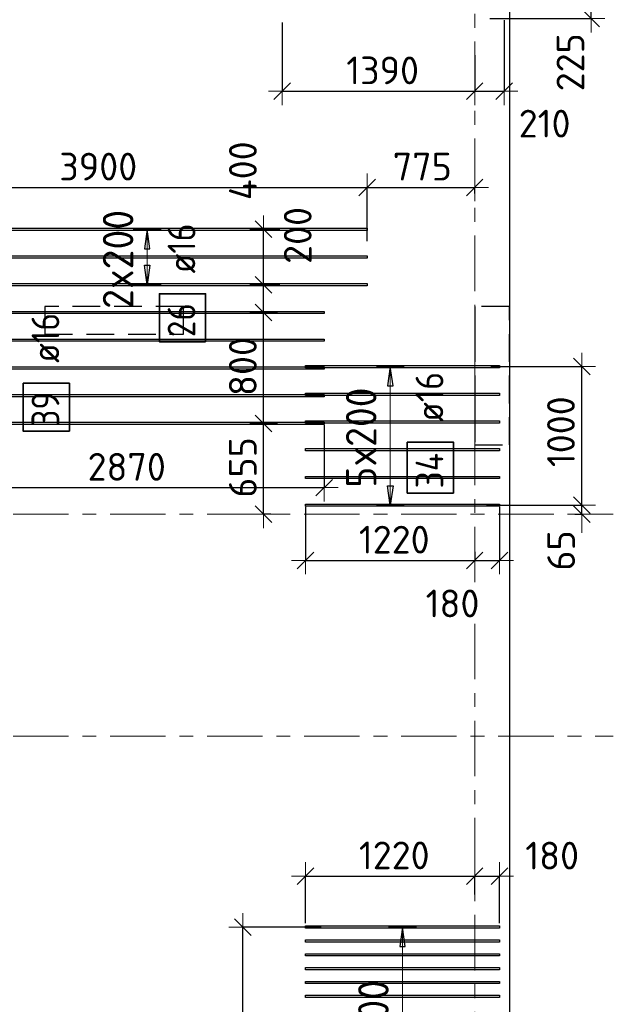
# Model space of a CAD drawing. Header units: metres. Extents: x -38 to 97, y -15 to 21.
# Tile 46 of 82: x 58.32 to 62.6, y 5.47 to 12.57. Entities that reach past the tile are written whole.
import ezdxf

# ---------------------------------------------------------------- set-up
doc = ezdxf.new("R2010")
doc.units = ezdxf.units.M
doc.header["$PDMODE"] = 65
for name, pattern in [('______11', [0.5, 0.4, -0.05, 0, -0.05]), ('______2', [0.27, 0.2, -0.07]), ('______5', [1.1, 0.8, -0.1, 0.1, -0.1])]:
    doc.linetypes.add(name, pattern=pattern)
for name, color, linetype, lineweight in [('XR$2$Осевая линия (1)', 7, '______5', 13), ('XR$3$Перекрытие (1)', 7, 'Continuous', 35), ('XR$3$Размерная линия (1)', 7, 'Continuous', 13)]:
    doc.layers.add(name, color=color, linetype=linetype, lineweight=lineweight)
doc.layers.add('XR$3$Арм.стержн.Доп. Арм верхн.зоны Х', color=7, linetype='Continuous', lineweight=35, true_color=0x8c8cff)
doc.layers.add('XR$5$Стена_ бетон несущ.', color=7, linetype='Continuous', lineweight=70, true_color=0xb4b496)
doc.styles.add('ISOCPEUR', font='txt')
doc.dimstyles.new('DIMSTYLE_3', dxfattribs={"dimtxt": 0.2, "dimasz": 0.2, "dimexe": 0, "dimexo": 0, "dimgap": 0.1, "dimtad": 2, "dimdec": 0, "dimlfac": 1000, "dimrnd": 5, "dimzin": 12, "dimdsep": 46, "dimtxsty": 'ISOCPEUR', "dimblk1": 'ALL_ML_STRICH', "dimblk2": 'ALL_ML_STRICH', "dimsah": 1, "dimcen": 0, "dimclrd": 7, "dimclre": 256, "dimclrt": 7, "dimadec": 0, "dimazin": 0, "dimtfac": 1, "dimtdec": 0, "dimtix": 1, "dimtmove": 2, "dimatfit": 3, "dimfxl": 0, "dimtzin": 0, "dimlwd": 0, "dimlwe": -3, "dimarcsym": 0})
doc.dimstyles.new('DIMSTYLE_6', dxfattribs={"dimtxt": 0.2, "dimasz": 0.2, "dimexe": 0, "dimexo": 0, "dimgap": 0.1, "dimtad": 2, "dimdec": 0, "dimlfac": 1000, "dimrnd": 5, "dimzin": 12, "dimdsep": 46, "dimtxsty": 'ISOCPEUR', "dimblk1": 'ALL_ML_STRICH', "dimblk2": 'ALL_ML_STRICH', "dimsah": 1, "dimcen": 0, "dimclrd": 7, "dimclre": 256, "dimclrt": 7, "dimadec": 0, "dimazin": 0, "dimtfac": 1, "dimtdec": 0, "dimtix": 1, "dimtmove": 2, "dimatfit": 3, "dimfxl": 0, "dimtvp": 1.2, "dimtzin": 0, "dimlwd": 0, "dimlwe": -3, "dimarcsym": 0})
doc.dimstyles.new('DIMSTYLE_7', dxfattribs={"dimtxt": 0.2, "dimasz": 0.2, "dimexe": 0, "dimexo": 0, "dimgap": 0.1, "dimtad": 0, "dimdec": 0, "dimlfac": 1000, "dimrnd": 5, "dimzin": 12, "dimdsep": 46, "dimtxsty": 'ISOCPEUR', "dimblk1": 'ALL_ML_STRICH', "dimblk2": 'ALL_ML_STRICH', "dimsah": 1, "dimcen": 0, "dimclrd": 7, "dimclre": 256, "dimclrt": 7, "dimadec": 0, "dimazin": 0, "dimtfac": 1, "dimtdec": 0, "dimtix": 1, "dimtmove": 2, "dimatfit": 3, "dimfxl": 0, "dimtvp": 1.2, "dimtzin": 0, "dimlwd": 0, "dimlwe": -3, "dimarcsym": 0})

# ---------------------------------------------------------------- blocks, each defined once
blk = doc.blocks.new('ALL_ML_STRICH')
at = {"color": 0, "linetype": 'ByBlock', "lineweight": -2}
for p, q in [((0, -0.5), (0, 0.5)), ((-1, 0), (0.5, 0)), ((-0.3, -0.3), (0.3, 0.3))]:
    blk.add_line(p, q, dxfattribs=at)
blk = doc.blocks.new('*D307')
at = {"layer": 'DEFPOINTS', "color": 7, "linetype": 'Continuous', "lineweight": 13, "transparency": 33554687}
for p in [(60.5123, 6.0223), (59.9273, 3.8223), (60.4616, 3.8223)]:
    blk.add_point(p, dxfattribs=at)
at = {"layer": 'XR$3$Размерная линия (1)', "color": 9, "linetype": 'Continuous', "lineweight": -2, "true_color": 0xc7c7c7, "transparency": 33554687}
for p, q in [((60.4923, 6.0223), (59.9273, 6.0223)), ((60.4416, 3.8223), (59.9273, 3.8223))]:
    blk.add_line(p, q, dxfattribs=at)
at = {"layer": 'XR$3$Размерная линия (1)', "color": 7, "linetype": 'Continuous', "lineweight": -2, "transparency": 33554687}
blk.add_line((59.9273, 3.8223), (59.9273, 6.0223), dxfattribs=at)
at = {"layer": 'XR$3$Размерная линия (1)', "color": 7, "linetype": 'Continuous', "lineweight": 13, "transparency": 33554687, "xscale": 0.2, "yscale": 0.2, "zscale": 0.2}
for p, rotation in [((59.9273, 6.0223), 90), ((59.9273, 3.8223), 270)]:
    blk.add_blockref('ALL_ML_STRICH', p, dxfattribs=dict(at, rotation=rotation))
at = {"layer": 'XR$3$Размерная линия (1)', "color": 7, "linetype": 'Continuous', "lineweight": 13, "transparency": 33554687, "insert": (59.7773, 4.9323), "char_height": 0.2, "width": 0.8, "attachment_point": 5, "rotation": 90, "style": 'ISOCPEUR'}
blk.add_mtext('\\A1;{2200}', dxfattribs=at)
blk = doc.blocks.new('*D308')
at = {"layer": 'DEFPOINTS', "color": 7, "linetype": 'Continuous', "lineweight": 13, "transparency": 33554687}
for p in [(60.3794, 6.3894), (61.6, 6.2784), (60.3794, 6.0303)]:
    blk.add_point(p, dxfattribs=at)
at = {"layer": 'XR$3$Размерная линия (1)', "color": 9, "linetype": 'Continuous', "lineweight": -2, "true_color": 0xc7c7c7, "transparency": 33554687}
for p, q in [((60.3794, 6.0503), (60.3794, 6.3894)), ((61.6, 6.2584), (61.6, 6.3894))]:
    blk.add_line(p, q, dxfattribs=at)
at = {"layer": 'XR$3$Размерная линия (1)', "color": 7, "linetype": 'Continuous', "lineweight": -2, "transparency": 33554687}
blk.add_line((60.3794, 6.3894), (61.6, 6.3894), dxfattribs=at)
at = {"layer": 'XR$3$Размерная линия (1)', "color": 7, "linetype": 'Continuous', "lineweight": 13, "transparency": 33554687, "xscale": 0.2, "yscale": 0.2, "zscale": 0.2, "rotation": 180}
blk.add_blockref('ALL_ML_STRICH', (60.3794, 6.3894), dxfattribs=at)
at = {"layer": 'XR$3$Размерная линия (1)', "color": 7, "linetype": 'Continuous', "lineweight": 13, "transparency": 33554687, "xscale": 0.2, "yscale": 0.2, "zscale": 0.2}
blk.add_blockref('ALL_ML_STRICH', (61.6, 6.3894), dxfattribs=at)
at = {"layer": 'XR$3$Размерная линия (1)', "color": 7, "linetype": 'Continuous', "lineweight": 13, "transparency": 33554687, "insert": (61.0197, 6.5394), "char_height": 0.2, "width": 0.8, "attachment_point": 5, "style": 'ISOCPEUR'}
blk.add_mtext('\\A1;{1220}', dxfattribs=at)
blk = doc.blocks.new('*D309')
at = {"layer": 'DEFPOINTS', "color": 7, "linetype": 'Continuous', "lineweight": 13, "transparency": 33554687}
for p in [(61.6, 6.3894), (61.6, 6.2784), (61.7794, 6.0303)]:
    blk.add_point(p, dxfattribs=at)
at = {"layer": 'XR$3$Размерная линия (1)', "color": 9, "linetype": 'Continuous', "lineweight": -2, "true_color": 0xc7c7c7, "transparency": 33554687}
for p, q in [((61.6, 6.2584), (61.6, 6.3894)), ((61.7794, 6.0503), (61.7794, 6.3894))]:
    blk.add_line(p, q, dxfattribs=at)
at = {"layer": 'XR$3$Размерная линия (1)', "color": 7, "linetype": 'Continuous', "lineweight": -2, "transparency": 33554687}
blk.add_line((61.6, 6.3894), (61.7794, 6.3894), dxfattribs=at)
at = {"layer": 'XR$3$Размерная линия (1)', "color": 7, "linetype": 'Continuous', "lineweight": 13, "transparency": 33554687, "xscale": 0.2, "yscale": 0.2, "zscale": 0.2, "rotation": 180}
blk.add_blockref('ALL_ML_STRICH', (61.6, 6.3894), dxfattribs=at)
at = {"layer": 'XR$3$Размерная линия (1)', "color": 7, "linetype": 'Continuous', "lineweight": 13, "transparency": 33554687, "xscale": 0.2, "yscale": 0.2, "zscale": 0.2}
blk.add_blockref('ALL_ML_STRICH', (61.7794, 6.3894), dxfattribs=at)
at = {"layer": 'XR$3$Размерная линия (1)', "color": 7, "linetype": 'Continuous', "lineweight": 13, "transparency": 33554687, "insert": (62.159, 6.5377), "char_height": 0.2, "width": 0.6, "attachment_point": 5, "style": 'ISOCPEUR'}
blk.add_mtext('\\A1;{180}', dxfattribs=at)
blk = doc.blocks.new('*D310')
at = {"layer": 'DEFPOINTS', "color": 7, "linetype": 'Continuous', "lineweight": 13, "transparency": 33554687}
for p in [(60.3794, 9.0736), (61.6, 8.7481), (60.3794, 8.667)]:
    blk.add_point(p, dxfattribs=at)
at = {"layer": 'XR$3$Размерная линия (1)', "color": 9, "linetype": 'Continuous', "lineweight": -2, "true_color": 0xc7c7c7, "transparency": 33554687}
for p, q in [((60.3794, 9.0536), (60.3794, 8.667)), ((61.6, 8.7281), (61.6, 8.667))]:
    blk.add_line(p, q, dxfattribs=at)
at = {"layer": 'XR$3$Размерная линия (1)', "color": 7, "linetype": 'Continuous', "lineweight": -2, "transparency": 33554687}
blk.add_line((60.3794, 8.667), (61.6, 8.667), dxfattribs=at)
at = {"layer": 'XR$3$Размерная линия (1)', "color": 7, "linetype": 'Continuous', "lineweight": 13, "transparency": 33554687, "xscale": 0.2, "yscale": 0.2, "zscale": 0.2, "rotation": 180}
blk.add_blockref('ALL_ML_STRICH', (60.3794, 8.667), dxfattribs=at)
at = {"layer": 'XR$3$Размерная линия (1)', "color": 7, "linetype": 'Continuous', "lineweight": 13, "transparency": 33554687, "xscale": 0.2, "yscale": 0.2, "zscale": 0.2}
blk.add_blockref('ALL_ML_STRICH', (61.6, 8.667), dxfattribs=at)
at = {"layer": 'XR$3$Размерная линия (1)', "color": 7, "linetype": 'Continuous', "lineweight": 13, "transparency": 33554687, "insert": (61.0197, 8.817), "char_height": 0.2, "width": 0.8, "attachment_point": 5, "style": 'ISOCPEUR'}
blk.add_mtext('\\A1;{1220}', dxfattribs=at)
blk = doc.blocks.new('*D311')
at = {"layer": 'DEFPOINTS', "color": 7, "linetype": 'Continuous', "lineweight": 13, "transparency": 33554687}
for p in [(61.7794, 9.0736), (61.6, 8.7481), (61.6, 8.667)]:
    blk.add_point(p, dxfattribs=at)
at = {"layer": 'XR$3$Размерная линия (1)', "color": 9, "linetype": 'Continuous', "lineweight": -2, "true_color": 0xc7c7c7, "transparency": 33554687}
for p, q in [((61.7794, 9.0536), (61.7794, 8.667)), ((61.6, 8.7281), (61.6, 8.667))]:
    blk.add_line(p, q, dxfattribs=at)
at = {"layer": 'XR$3$Размерная линия (1)', "color": 7, "linetype": 'Continuous', "lineweight": -2, "transparency": 33554687}
blk.add_line((61.6, 8.667), (61.7794, 8.667), dxfattribs=at)
at = {"layer": 'XR$3$Размерная линия (1)', "color": 7, "linetype": 'Continuous', "lineweight": 13, "transparency": 33554687, "xscale": 0.2, "yscale": 0.2, "zscale": 0.2, "rotation": 180}
blk.add_blockref('ALL_ML_STRICH', (61.6, 8.667), dxfattribs=at)
at = {"layer": 'XR$3$Размерная линия (1)', "color": 7, "linetype": 'Continuous', "lineweight": 13, "transparency": 33554687, "xscale": 0.2, "yscale": 0.2, "zscale": 0.2}
blk.add_blockref('ALL_ML_STRICH', (61.7794, 8.667), dxfattribs=at)
at = {"layer": 'XR$3$Размерная линия (1)', "color": 7, "linetype": 'Continuous', "lineweight": 13, "transparency": 33554687, "insert": (61.4403, 8.3569), "char_height": 0.2, "width": 0.6, "attachment_point": 5, "style": 'ISOCPEUR'}
blk.add_mtext('\\A1;{180}', dxfattribs=at)
blk = doc.blocks.new('*D312')
at = {"layer": 'DEFPOINTS', "color": 7, "linetype": 'Continuous', "lineweight": 13, "transparency": 33554687}
for p in [(61.6653, 9.0656), (62.3031, 9), (62.3724, 9)]:
    blk.add_point(p, dxfattribs=at)
at = {"layer": 'XR$3$Размерная линия (1)', "color": 9, "linetype": 'Continuous', "lineweight": -2, "true_color": 0xc7c7c7, "transparency": 33554687}
for p, q in [((61.6853, 9.0656), (62.3724, 9.0656)), ((62.3231, 9), (62.3724, 9))]:
    blk.add_line(p, q, dxfattribs=at)
at = {"layer": 'XR$3$Размерная линия (1)', "color": 7, "linetype": 'Continuous', "lineweight": -2, "transparency": 33554687}
blk.add_line((62.3724, 9), (62.3724, 9.0656), dxfattribs=at)
at = {"layer": 'XR$3$Размерная линия (1)', "color": 7, "linetype": 'Continuous', "lineweight": 13, "transparency": 33554687, "xscale": 0.2, "yscale": 0.2, "zscale": 0.2}
for p, rotation in [((62.3724, 9), 270), ((62.3724, 9.0656), 90)]:
    blk.add_blockref('ALL_ML_STRICH', p, dxfattribs=dict(at, rotation=rotation))
at = {"layer": 'XR$3$Размерная линия (1)', "color": 7, "linetype": 'Continuous', "lineweight": 13, "transparency": 33554687, "insert": (62.2239, 8.739), "char_height": 0.2, "width": 0.4, "attachment_point": 5, "rotation": 90, "style": 'ISOCPEUR'}
blk.add_mtext('\\A1;{65}', dxfattribs=at)
blk = doc.blocks.new('*D313')
at = {"layer": 'DEFPOINTS', "color": 7, "linetype": 'Continuous', "lineweight": 13, "transparency": 33554687}
for p in [(61.6977, 10.0656), (61.6653, 9.0656), (62.3724, 9.0656)]:
    blk.add_point(p, dxfattribs=at)
at = {"layer": 'XR$3$Размерная линия (1)', "color": 9, "linetype": 'Continuous', "lineweight": -2, "true_color": 0xc7c7c7, "transparency": 33554687}
for p, q in [((61.7177, 10.0656), (62.3724, 10.0656)), ((61.6853, 9.0656), (62.3724, 9.0656))]:
    blk.add_line(p, q, dxfattribs=at)
at = {"layer": 'XR$3$Размерная линия (1)', "color": 7, "linetype": 'Continuous', "lineweight": -2, "transparency": 33554687}
blk.add_line((62.3724, 9.0656), (62.3724, 10.0656), dxfattribs=at)
at = {"layer": 'XR$3$Размерная линия (1)', "color": 7, "linetype": 'Continuous', "lineweight": 13, "transparency": 33554687, "xscale": 0.2, "yscale": 0.2, "zscale": 0.2}
for p, rotation in [((62.3724, 10.0656), 90), ((62.3724, 9.0656), 270)]:
    blk.add_blockref('ALL_ML_STRICH', p, dxfattribs=dict(at, rotation=rotation))
at = {"layer": 'XR$3$Размерная линия (1)', "color": 7, "linetype": 'Continuous', "lineweight": 13, "transparency": 33554687, "insert": (62.2224, 9.5956), "char_height": 0.2, "width": 0.8, "attachment_point": 5, "rotation": 90, "style": 'ISOCPEUR'}
blk.add_mtext('\\A1;{1000}', dxfattribs=at)
blk = doc.blocks.new('*D314')
at = {"layer": 'DEFPOINTS', "color": 7, "linetype": 'Continuous', "lineweight": 13, "transparency": 33554687}
for p in [(62.1346, 12.8), (61.6885, 12.5762), (62.4397, 12.5762)]:
    blk.add_point(p, dxfattribs=at)
at = {"layer": 'XR$3$Размерная линия (1)', "color": 9, "linetype": 'Continuous', "lineweight": -2, "true_color": 0xc7c7c7, "transparency": 33554687}
for p, q in [((62.1546, 12.8), (62.4397, 12.8)), ((61.7085, 12.5762), (62.4397, 12.5762))]:
    blk.add_line(p, q, dxfattribs=at)
at = {"layer": 'XR$3$Размерная линия (1)', "color": 7, "linetype": 'Continuous', "lineweight": -2, "transparency": 33554687}
blk.add_line((62.4397, 12.5762), (62.4397, 12.8), dxfattribs=at)
at = {"layer": 'XR$3$Размерная линия (1)', "color": 7, "linetype": 'Continuous', "lineweight": 13, "transparency": 33554687, "xscale": 0.2, "yscale": 0.2, "zscale": 0.2}
for p, rotation in [((62.4397, 12.8), 90), ((62.4397, 12.5762), 270)]:
    blk.add_blockref('ALL_ML_STRICH', p, dxfattribs=dict(at, rotation=rotation))
at = {"layer": 'XR$3$Размерная линия (1)', "color": 7, "linetype": 'Continuous', "lineweight": 13, "transparency": 33554687, "insert": (62.2908, 12.2605), "char_height": 0.2, "width": 0.6, "attachment_point": 5, "rotation": 90, "style": 'ISOCPEUR'}
blk.add_mtext('\\A1;{225}', dxfattribs=at)
blk = doc.blocks.new('*D333')
at = {"layer": 'DEFPOINTS', "color": 7, "linetype": 'Continuous', "lineweight": 13, "transparency": 33554687}
for p in [(57.645, 9.6639), (60.515, 9.6639), (57.645, 9.1921)]:
    blk.add_point(p, dxfattribs=at)
at = {"layer": 'XR$3$Размерная линия (1)', "color": 9, "linetype": 'Continuous', "lineweight": -2, "true_color": 0xc7c7c7, "transparency": 33554687}
for p, q in [((57.645, 9.6439), (57.645, 9.1921)), ((60.515, 9.6439), (60.515, 9.1921))]:
    blk.add_line(p, q, dxfattribs=at)
at = {"layer": 'XR$3$Размерная линия (1)', "color": 7, "linetype": 'Continuous', "lineweight": -2, "transparency": 33554687}
blk.add_line((57.645, 9.1921), (60.515, 9.1921), dxfattribs=at)
at = {"layer": 'XR$3$Размерная линия (1)', "color": 7, "linetype": 'Continuous', "lineweight": 13, "transparency": 33554687, "xscale": 0.2, "yscale": 0.2, "zscale": 0.2, "rotation": 180}
blk.add_blockref('ALL_ML_STRICH', (57.645, 9.1921), dxfattribs=at)
at = {"layer": 'XR$3$Размерная линия (1)', "color": 7, "linetype": 'Continuous', "lineweight": 13, "transparency": 33554687, "xscale": 0.2, "yscale": 0.2, "zscale": 0.2}
blk.add_blockref('ALL_ML_STRICH', (60.515, 9.1921), dxfattribs=at)
at = {"layer": 'XR$3$Размерная линия (1)', "color": 7, "linetype": 'Continuous', "lineweight": 13, "transparency": 33554687, "insert": (59.09, 9.3421), "char_height": 0.2, "width": 0.8, "attachment_point": 5, "style": 'ISOCPEUR'}
blk.add_mtext('\\A1;{2870}', dxfattribs=at)
blk = doc.blocks.new('*D336')
at = {"layer": 'DEFPOINTS', "color": 7, "linetype": 'Continuous', "lineweight": 13, "transparency": 33554687}
for p in [(56.9245, 11.358), (56.9245, 10.9947), (60.8245, 10.9493)]:
    blk.add_point(p, dxfattribs=at)
at = {"layer": 'XR$3$Размерная линия (1)', "color": 9, "linetype": 'Continuous', "lineweight": -2, "true_color": 0xc7c7c7, "transparency": 33554687}
for p, q in [((56.9245, 11.0147), (56.9245, 11.358)), ((60.8245, 10.9693), (60.8245, 11.358))]:
    blk.add_line(p, q, dxfattribs=at)
at = {"layer": 'XR$3$Размерная линия (1)', "color": 7, "linetype": 'Continuous', "lineweight": -2, "transparency": 33554687}
blk.add_line((56.9245, 11.358), (60.8245, 11.358), dxfattribs=at)
at = {"layer": 'XR$3$Размерная линия (1)', "color": 7, "linetype": 'Continuous', "lineweight": 13, "transparency": 33554687, "xscale": 0.2, "yscale": 0.2, "zscale": 0.2, "rotation": 180}
blk.add_blockref('ALL_ML_STRICH', (56.9245, 11.358), dxfattribs=at)
at = {"layer": 'XR$3$Размерная линия (1)', "color": 7, "linetype": 'Continuous', "lineweight": 13, "transparency": 33554687, "xscale": 0.2, "yscale": 0.2, "zscale": 0.2}
blk.add_blockref('ALL_ML_STRICH', (60.8245, 11.358), dxfattribs=at)
at = {"layer": 'XR$3$Размерная линия (1)', "color": 7, "linetype": 'Continuous', "lineweight": 13, "transparency": 33554687, "insert": (58.8845, 11.508), "char_height": 0.2, "width": 0.8, "attachment_point": 5, "style": 'ISOCPEUR'}
blk.add_mtext('\\A1;{3900}', dxfattribs=at)
blk = doc.blocks.new('*D337')
at = {"layer": 'DEFPOINTS', "color": 7, "linetype": 'Continuous', "lineweight": 13, "transparency": 33554687}
for p in [(60.8245, 11.358), (61.6, 11.2932), (60.8245, 10.9493)]:
    blk.add_point(p, dxfattribs=at)
at = {"layer": 'XR$3$Размерная линия (1)', "color": 9, "linetype": 'Continuous', "lineweight": -2, "true_color": 0xc7c7c7, "transparency": 33554687}
for p, q in [((60.8245, 10.9693), (60.8245, 11.358)), ((61.6, 11.3132), (61.6, 11.358))]:
    blk.add_line(p, q, dxfattribs=at)
at = {"layer": 'XR$3$Размерная линия (1)', "color": 7, "linetype": 'Continuous', "lineweight": -2, "transparency": 33554687}
blk.add_line((60.8245, 11.358), (61.6, 11.358), dxfattribs=at)
at = {"layer": 'XR$3$Размерная линия (1)', "color": 7, "linetype": 'Continuous', "lineweight": 13, "transparency": 33554687, "xscale": 0.2, "yscale": 0.2, "zscale": 0.2, "rotation": 180}
blk.add_blockref('ALL_ML_STRICH', (60.8245, 11.358), dxfattribs=at)
at = {"layer": 'XR$3$Размерная линия (1)', "color": 7, "linetype": 'Continuous', "lineweight": 13, "transparency": 33554687, "xscale": 0.2, "yscale": 0.2, "zscale": 0.2}
blk.add_blockref('ALL_ML_STRICH', (61.6, 11.358), dxfattribs=at)
at = {"layer": 'XR$3$Размерная линия (1)', "color": 7, "linetype": 'Continuous', "lineweight": 13, "transparency": 33554687, "insert": (61.2222, 11.508), "char_height": 0.2, "width": 0.6, "attachment_point": 5, "style": 'ISOCPEUR'}
blk.add_mtext('\\A1;{775}', dxfattribs=at)
blk = doc.blocks.new('*D338')
at = {"layer": 'DEFPOINTS', "color": 7, "linetype": 'Continuous', "lineweight": 13, "transparency": 33554687}
for p in [(60.2118, 12.5672), (61.6, 12.3322), (60.2118, 12.052)]:
    blk.add_point(p, dxfattribs=at)
at = {"layer": 'XR$3$Размерная линия (1)', "color": 9, "linetype": 'Continuous', "lineweight": -2, "true_color": 0xc7c7c7, "transparency": 33554687}
for p, q in [((60.2118, 12.5472), (60.2118, 12.052)), ((61.6, 12.3122), (61.6, 12.052))]:
    blk.add_line(p, q, dxfattribs=at)
at = {"layer": 'XR$3$Размерная линия (1)', "color": 7, "linetype": 'Continuous', "lineweight": -2, "transparency": 33554687}
blk.add_line((60.2118, 12.052), (61.6, 12.052), dxfattribs=at)
at = {"layer": 'XR$3$Размерная линия (1)', "color": 7, "linetype": 'Continuous', "lineweight": 13, "transparency": 33554687, "xscale": 0.2, "yscale": 0.2, "zscale": 0.2, "rotation": 180}
blk.add_blockref('ALL_ML_STRICH', (60.2118, 12.052), dxfattribs=at)
at = {"layer": 'XR$3$Размерная линия (1)', "color": 7, "linetype": 'Continuous', "lineweight": 13, "transparency": 33554687, "xscale": 0.2, "yscale": 0.2, "zscale": 0.2}
blk.add_blockref('ALL_ML_STRICH', (61.6, 12.052), dxfattribs=at)
at = {"layer": 'XR$3$Размерная линия (1)', "color": 7, "linetype": 'Continuous', "lineweight": 13, "transparency": 33554687, "insert": (60.9359, 12.202), "char_height": 0.2, "width": 0.8, "attachment_point": 5, "style": 'ISOCPEUR'}
blk.add_mtext('\\A1;{1390}', dxfattribs=at)
blk = doc.blocks.new('*D339')
at = {"layer": 'DEFPOINTS', "color": 7, "linetype": 'Continuous', "lineweight": 13, "transparency": 33554687}
for p in [(61.8118, 12.5852), (61.6, 12.3322), (61.6, 12.052)]:
    blk.add_point(p, dxfattribs=at)
at = {"layer": 'XR$3$Размерная линия (1)', "color": 9, "linetype": 'Continuous', "lineweight": -2, "true_color": 0xc7c7c7, "transparency": 33554687}
for p, q in [((61.8118, 12.5652), (61.8118, 12.052)), ((61.6, 12.3122), (61.6, 12.052))]:
    blk.add_line(p, q, dxfattribs=at)
at = {"layer": 'XR$3$Размерная линия (1)', "color": 7, "linetype": 'Continuous', "lineweight": -2, "transparency": 33554687}
blk.add_line((61.6, 12.052), (61.8118, 12.052), dxfattribs=at)
at = {"layer": 'XR$3$Размерная линия (1)', "color": 7, "linetype": 'Continuous', "lineweight": 13, "transparency": 33554687, "xscale": 0.2, "yscale": 0.2, "zscale": 0.2, "rotation": 180}
blk.add_blockref('ALL_ML_STRICH', (61.6, 12.052), dxfattribs=at)
at = {"layer": 'XR$3$Размерная линия (1)', "color": 7, "linetype": 'Continuous', "lineweight": 13, "transparency": 33554687, "xscale": 0.2, "yscale": 0.2, "zscale": 0.2}
blk.add_blockref('ALL_ML_STRICH', (61.8118, 12.052), dxfattribs=at)
at = {"layer": 'XR$3$Размерная линия (1)', "color": 7, "linetype": 'Continuous', "lineweight": 13, "transparency": 33554687, "insert": (62.1045, 11.8181), "char_height": 0.2, "width": 0.6, "attachment_point": 5, "style": 'ISOCPEUR'}
blk.add_mtext('\\A1;{210}', dxfattribs=at)
blk = doc.blocks.new('*D344')
at = {"layer": 'DEFPOINTS', "color": 7, "linetype": 'Continuous', "lineweight": 13, "transparency": 33554687}
for p in [(60.1183, 9.6559), (60.0776, 9), (60.1507, 9)]:
    blk.add_point(p, dxfattribs=at)
at = {"layer": 'XR$3$Размерная линия (1)', "color": 9, "linetype": 'Continuous', "lineweight": -2, "true_color": 0xc7c7c7, "transparency": 33554687}
for p, q in [((60.0776, 9.6559), (60.0776, 9.6559)), ((60.1307, 9), (60.0776, 9))]:
    blk.add_line(p, q, dxfattribs=at)
at = {"layer": 'XR$3$Размерная линия (1)', "color": 7, "linetype": 'Continuous', "lineweight": -2, "transparency": 33554687}
blk.add_line((60.0776, 9), (60.0776, 9.6559), dxfattribs=at)
at = {"layer": 'XR$3$Размерная линия (1)', "color": 7, "linetype": 'Continuous', "lineweight": 13, "transparency": 33554687, "xscale": 0.2, "yscale": 0.2, "zscale": 0.2}
for p, rotation in [((60.0776, 9.6559), 90), ((60.0776, 9), 270)]:
    blk.add_blockref('ALL_ML_STRICH', p, dxfattribs=dict(at, rotation=rotation))
at = {"layer": 'XR$3$Размерная линия (1)', "color": 7, "linetype": 'Continuous', "lineweight": 13, "transparency": 33554687, "insert": (59.9276, 9.3379), "char_height": 0.2, "width": 0.6, "attachment_point": 5, "rotation": 90, "style": 'ISOCPEUR'}
blk.add_mtext('\\A1;{655}', dxfattribs=at)
blk = doc.blocks.new('*D345')
at = {"layer": 'DEFPOINTS', "color": 7, "linetype": 'Continuous', "lineweight": 13, "transparency": 33554687}
for p in [(60.0145, 10.4559), (60.0776, 9.6559), (60.1183, 9.6559)]:
    blk.add_point(p, dxfattribs=at)
at = {"layer": 'XR$3$Размерная линия (1)', "color": 9, "linetype": 'Continuous', "lineweight": -2, "true_color": 0xc7c7c7, "transparency": 33554687}
for p, q in [((60.0345, 10.4559), (60.0776, 10.4559)), ((60.0776, 9.6559), (60.0776, 9.6559))]:
    blk.add_line(p, q, dxfattribs=at)
at = {"layer": 'XR$3$Размерная линия (1)', "color": 7, "linetype": 'Continuous', "lineweight": -2, "transparency": 33554687}
blk.add_line((60.0776, 9.6559), (60.0776, 10.4559), dxfattribs=at)
at = {"layer": 'XR$3$Размерная линия (1)', "color": 7, "linetype": 'Continuous', "lineweight": 13, "transparency": 33554687, "xscale": 0.2, "yscale": 0.2, "zscale": 0.2}
for p, rotation in [((60.0776, 10.4559), 90), ((60.0776, 9.6559), 270)]:
    blk.add_blockref('ALL_ML_STRICH', p, dxfattribs=dict(at, rotation=rotation))
at = {"layer": 'XR$3$Размерная линия (1)', "color": 7, "linetype": 'Continuous', "lineweight": 13, "transparency": 33554687, "insert": (59.9276, 10.0659), "char_height": 0.2, "width": 0.6, "attachment_point": 5, "rotation": 90, "style": 'ISOCPEUR'}
blk.add_mtext('\\A1;{800}', dxfattribs=at)
blk = doc.blocks.new('*D346')
at = {"layer": 'DEFPOINTS', "color": 7, "linetype": 'Continuous', "lineweight": 13, "transparency": 33554687}
for p in [(60.2156, 10.6559), (60.0145, 10.4559), (60.0776, 10.4559)]:
    blk.add_point(p, dxfattribs=at)
at = {"layer": 'XR$3$Размерная линия (1)', "color": 9, "linetype": 'Continuous', "lineweight": -2, "true_color": 0xc7c7c7, "transparency": 33554687}
for p, q in [((60.1956, 10.6559), (60.0776, 10.6559)), ((60.0345, 10.4559), (60.0776, 10.4559))]:
    blk.add_line(p, q, dxfattribs=at)
at = {"layer": 'XR$3$Размерная линия (1)', "color": 7, "linetype": 'Continuous', "lineweight": -2, "transparency": 33554687}
blk.add_line((60.0776, 10.4559), (60.0776, 10.6559), dxfattribs=at)
at = {"layer": 'XR$3$Размерная линия (1)', "color": 7, "linetype": 'Continuous', "lineweight": 13, "transparency": 33554687, "xscale": 0.2, "yscale": 0.2, "zscale": 0.2}
for p, rotation in [((60.0776, 10.6559), 90), ((60.0776, 10.4559), 270)]:
    blk.add_blockref('ALL_ML_STRICH', p, dxfattribs=dict(at, rotation=rotation))
at = {"layer": 'XR$3$Размерная линия (1)', "color": 7, "linetype": 'Continuous', "lineweight": 13, "transparency": 33554687, "insert": (60.3236, 11.0116), "char_height": 0.2, "width": 0.6, "attachment_point": 5, "rotation": 90, "style": 'ISOCPEUR'}
blk.add_mtext('\\A1;{200}', dxfattribs=at)
blk = doc.blocks.new('*D347')
at = {"layer": 'DEFPOINTS', "color": 7, "linetype": 'Continuous', "lineweight": 13, "transparency": 33554687}
for p in [(60.2156, 11.0559), (60.0776, 10.6559), (60.2156, 10.6559)]:
    blk.add_point(p, dxfattribs=at)
at = {"layer": 'XR$3$Размерная линия (1)', "color": 9, "linetype": 'Continuous', "lineweight": -2, "true_color": 0xc7c7c7, "transparency": 33554687}
for p, q in [((60.1956, 11.0559), (60.0776, 11.0559)), ((60.1956, 10.6559), (60.0776, 10.6559))]:
    blk.add_line(p, q, dxfattribs=at)
at = {"layer": 'XR$3$Размерная линия (1)', "color": 7, "linetype": 'Continuous', "lineweight": -2, "transparency": 33554687}
blk.add_line((60.0776, 10.6559), (60.0776, 11.0559), dxfattribs=at)
at = {"layer": 'XR$3$Размерная линия (1)', "color": 7, "linetype": 'Continuous', "lineweight": 13, "transparency": 33554687, "xscale": 0.2, "yscale": 0.2, "zscale": 0.2}
for p, rotation in [((60.0776, 11.0559), 90), ((60.0776, 10.6559), 270)]:
    blk.add_blockref('ALL_ML_STRICH', p, dxfattribs=dict(at, rotation=rotation))
at = {"layer": 'XR$3$Размерная линия (1)', "color": 7, "linetype": 'Continuous', "lineweight": 13, "transparency": 33554687, "insert": (59.9281, 11.478), "char_height": 0.2, "width": 0.6, "attachment_point": 5, "rotation": 90, "style": 'ISOCPEUR'}
blk.add_mtext('\\A1;{400}', dxfattribs=at)

msp = doc.modelspace()

# ---------------------------------------------------------------- linework, layer by layer
at = {"layer": 'XR$2$Осевая линия (1)', "color": 253, "linetype": '______11', "lineweight": 13, "true_color": 0xa0a0a0, "transparency": 33554687}
for p, q in [((61.6, -3.39), (61.6, 19.78)), ((-2.63, 9), (62.6, 9)), ((-2.63, 7.4), (62.6, 7.4))]:
    msp.add_line(p, q, dxfattribs=at)
at = {"layer": 'XR$3$Арм.стержн.Доп. Арм верхн.зоны Х', "color": 253, "linetype": 'Continuous', "lineweight": -3, "true_color": 0xa0a0a0, "transparency": 33554687}
for p, q in [((59.2376, 11.0559), (59.1376, 11.0559)), ((59.2376, 11.0559), (59.3376, 11.0559)), ((59.2376, 10.6559), (59.1376, 10.6559)), ((59.2376, 10.6559), (59.3376, 10.6559)), ((60.9915, 10.0656), (60.8915, 10.0656)), ((60.9915, 10.0656), (61.0915, 10.0656)), ((60.9915, 9.0656), (60.8915, 9.0656)), ((60.9915, 9.0656), (61.0915, 9.0656)), ((61.0794, 6.0223), (60.9794, 6.0223)), ((61.0794, 6.0223), (61.1794, 6.0223))]:
    msp.add_line(p, q, dxfattribs=at)
at = {"layer": 'XR$3$Арм.стержн.Доп. Арм верхн.зоны Х', "color": 7, "linetype": 'Continuous', "lineweight": 25, "transparency": 33554687}
for p, q in [((59.2376, 11.0559), (59.2176, 10.9159)), ((59.2576, 10.9159), (59.2376, 11.0559)), ((59.2176, 10.9159), (59.2576, 10.9159)), ((59.2376, 10.6559), (59.2176, 10.7959)), ((59.2176, 10.7959), (59.2576, 10.7959)), ((59.2576, 10.7959), (59.2376, 10.6559)), ((60.9915, 10.0656), (60.9715, 9.9256)), ((61.0115, 9.9256), (60.9915, 10.0656)), ((60.9715, 9.9256), (61.0115, 9.9256)), ((60.9915, 9.0656), (60.9715, 9.2056)), ((60.9715, 9.2056), (61.0115, 9.2056)), ((61.0115, 9.2056), (60.9915, 9.0656)), ((61.0794, 6.0223), (61.0594, 5.8823)), ((61.0994, 5.8823), (61.0794, 6.0223)), ((61.0594, 5.8823), (61.0994, 5.8823))]:
    msp.add_line(p, q, dxfattribs=at)
at = {"layer": 'XR$3$Арм.стержн.Доп. Арм верхн.зоны Х', "color": 7, "linetype": 'Continuous', "lineweight": 13, "transparency": 33554687}
for p, q in [((59.2376, 11.0559), (59.2376, 11.0559)), ((59.2376, 10.6559), (59.2376, 11.0559)), ((59.2376, 10.6559), (59.2376, 10.6559)), ((60.9915, 10.0656), (60.9915, 10.0656)), ((60.9915, 9.0656), (60.9915, 10.0656)), ((60.9915, 9.0656), (60.9915, 9.0656)), ((61.0794, 6.0223), (61.0794, 6.0223)), ((61.0794, 3.8223), (61.0794, 6.0223))]:
    msp.add_line(p, q, dxfattribs=at)
at = {"layer": 'XR$3$Арм.стержн.Доп. Арм верхн.зоны Х', "color": 7, "linetype": 'Continuous', "lineweight": 25, "transparency": 33554687}
for points in [[(60.8245, 11.0479), (56.9245, 11.0479), (56.9245, 11.0639), (60.8245, 11.0639), (60.8245, 11.0479)], [(60.8245, 10.8479), (56.9245, 10.8479), (56.9245, 10.8639), (60.8245, 10.8639), (60.8245, 10.8479)], [(60.8245, 10.6479), (56.9245, 10.6479), (56.9245, 10.6639), (60.8245, 10.6639), (60.8245, 10.6479)], [(57.645, 10.4639), (60.515, 10.4639), (60.515, 10.4479), (57.645, 10.4479), (57.645, 10.4639)], [(57.645, 10.2639), (60.515, 10.2639), (60.515, 10.2479), (57.645, 10.2479), (57.645, 10.2639)], [(57.645, 10.0639), (60.515, 10.0639), (60.515, 10.0479), (57.645, 10.0479), (57.645, 10.0639)], [(61.7794, 10.0576), (60.3794, 10.0576), (60.3794, 10.0736), (61.7794, 10.0736), (61.7794, 10.0576)], [(61.7794, 9.8576), (60.3794, 9.8576), (60.3794, 9.8736), (61.7794, 9.8736), (61.7794, 9.8576)], [(57.645, 9.8639), (60.515, 9.8639), (60.515, 9.8479), (57.645, 9.8479), (57.645, 9.8639)], [(57.645, 9.6639), (60.515, 9.6639), (60.515, 9.6479), (57.645, 9.6479), (57.645, 9.6639)], [(61.7794, 9.6576), (60.3794, 9.6576), (60.3794, 9.6736), (61.7794, 9.6736), (61.7794, 9.6576)], [(61.7794, 9.4576), (60.3794, 9.4576), (60.3794, 9.4736), (61.7794, 9.4736), (61.7794, 9.4576)], [(61.7794, 9.2576), (60.3794, 9.2576), (60.3794, 9.2736), (61.7794, 9.2736), (61.7794, 9.2576)], [(61.7794, 9.0576), (60.3794, 9.0576), (60.3794, 9.0736), (61.7794, 9.0736), (61.7794, 9.0576)], [(61.7794, 6.0143), (60.3794, 6.0143), (60.3794, 6.0303), (61.7794, 6.0303), (61.7794, 6.0143)], [(61.7794, 5.9143), (60.3794, 5.9143), (60.3794, 5.9303), (61.7794, 5.9303), (61.7794, 5.9143)], [(61.7794, 5.8143), (60.3794, 5.8143), (60.3794, 5.8303), (61.7794, 5.8303), (61.7794, 5.8143)], [(61.7794, 5.7143), (60.3794, 5.7143), (60.3794, 5.7303), (61.7794, 5.7303), (61.7794, 5.7143)], [(61.7794, 5.6143), (60.3794, 5.6143), (60.3794, 5.6303), (61.7794, 5.6303), (61.7794, 5.6143)], [(61.7794, 5.5143), (60.3794, 5.5143), (60.3794, 5.5303), (61.7794, 5.5303), (61.7794, 5.5143)]]:
    msp.add_lwpolyline(points, dxfattribs=at)
at = {"layer": 'XR$3$Арм.стержн.Доп. Арм верхн.зоны Х', "color": 7, "linetype": 'Continuous', "lineweight": 35, "transparency": 33554687}
for points in [[(59.6586, 10.2442), (59.6586, 10.5909), (59.3253, 10.5909), (59.3253, 10.2442), (59.6586, 10.2442)], [(58.677, 9.5992), (58.677, 9.9458), (58.3437, 9.9458), (58.3437, 9.5992), (58.677, 9.5992)], [(61.4474, 9.1532), (61.4474, 9.5199), (61.114, 9.5199), (61.114, 9.1532), (61.4474, 9.1532)]]:
    msp.add_lwpolyline(points, dxfattribs=at)
at = {"layer": 'XR$3$Перекрытие (1)', "color": 7, "linetype": 'Continuous', "lineweight": 25, "transparency": 33554687}
msp.add_line((61.85, 16.6502), (61.85, -0.2498), dxfattribs=at)
at = {"layer": 'XR$5$Стена_ бетон несущ.', "color": 253, "linetype": '______2', "lineweight": -3, "true_color": 0xa0a0a0, "transparency": 33554687}
for p, q in [((59.4996, 10.5), (58.4996, 10.5)), ((58.4996, 10.5), (58.4996, 10.3)), ((59.4996, 10.3), (59.4996, 10.5)), ((61.6, 10.5), (61.6, 10.3)), ((61.85, 10.5), (61.6, 10.5)), ((61.85, 9.5), (61.85, 10.5)), ((58.4996, 10.3), (59.4996, 10.3)), ((61.6, 10.3), (61.6, 9.8)), ((61.6, 9.8), (61.6, 9.72)), ((61.6, 9.72), (61.6, 9.5)), ((61.6, 9.5), (61.85, 9.5))]:
    msp.add_line(p, q, dxfattribs=at)

# ---------------------------------------------------------------- texts
at = {"layer": 'XR$3$Арм.стержн.Доп. Арм верхн.зоны Х', "color": 7, "linetype": 'Continuous', "lineweight": 13, "transparency": 33554687, "char_height": 0.22, "attachment_point": 7, "rotation": 90, "style": 'ISOCPEUR'}
for s, insert, width in [('\\W0.95;2x200', (59.1376, 10.4819), 0.873359), ('\\W0.95;5x200', (60.8915, 9.1916), 0.873359), ('\\W0.95;22x100=2200', (60.9794, 4.1083), 1.753129)]:
    msp.add_mtext(s, dxfattribs=dict(at, insert=insert, width=width))
at = {"layer": 'XR$3$Арм.стержн.Доп. Арм верхн.зоны Х', "color": 7, "linetype": 'Continuous', "lineweight": 25, "transparency": 33554687, "char_height": 0.2, "attachment_point": 7, "rotation": 90, "style": 'ISOCPEUR'}
for s, insert, width in [('\\W0.89; ø16 ', (59.5853, 10.6242), 0.749105), ('\\W0.87;26', (59.5853, 10.2776), 0.367208), ('\\W0.89; ø16 ', (58.6037, 9.9792), 0.749105), ('\\W0.89; ø16 ', (61.374, 9.5532), 0.749105), ('\\W0.87;39', (58.6037, 9.6325), 0.367208), ('\\W0.88;34', (61.374, 9.1866), 0.387995)]:
    msp.add_mtext(s, dxfattribs=dict(at, insert=insert, width=width))

# ---------------------------------------------------------------- dimensions: what is measured, and where the dimension line sits
at = {"layer": 'XR$3$Размерная линия (1)', "color": 7, "linetype": 'Continuous', "lineweight": 13, "transparency": 33554687}
for base, p1, p2, dimstyle, picture, middle in [((62.4397, 12.8), (61.7085, 12.5762), (62.1546, 12.8), 'DIMSTYLE_6', '*D314', (62.2908, 12.2605)), ((60.0776, 11.0559), (60.1956, 10.6559), (60.1956, 11.0559), 'DIMSTYLE_6', '*D347', (59.9281, 11.478)), ((60.0776, 10.6559), (60.0345, 10.4559), (60.1956, 10.6559), 'DIMSTYLE_7', '*D346', (60.3236, 11.0116)), ((60.0776, 10.4559), (60.0776, 9.6559), (60.0345, 10.4559), 'DIMSTYLE_3', '*D345', (59.9276, 10.0659)), ((62.3724, 10.0656), (61.6853, 9.0656), (61.7177, 10.0656), 'DIMSTYLE_3', '*D313', (62.2224, 9.5956)), ((60.0776, 9.6559), (60.1307, 9), (60.0776, 9.6559), 'DIMSTYLE_3', '*D344', (59.9276, 9.3379)), ((62.3724, 9.0656), (62.3231, 9), (61.6853, 9.0656), 'DIMSTYLE_6', '*D312', (62.2239, 8.739)), ((59.9273, 6.0223), (60.4416, 3.8223), (60.4923, 6.0223), 'DIMSTYLE_3', '*D307', (59.7773, 4.9323))]:
    dim = msp.add_linear_dim(base=base, p1=p1, p2=p2, angle=90, dimstyle=dimstyle, override={"dimpost": '<>', "dimclrd": 7, "dimclre": 9, "dimclrt": 7, "dimlwd": 0, "dimlwe": 65533}, dxfattribs=at)
    dim.commit()
    dim.dimension.update_dxf_attribs({"geometry": picture, "text_midpoint": middle, "dimtype": 160})
for base, p1, p2, dimstyle, picture, middle in [((61.8118, 12.052), (61.6, 12.3122), (61.8118, 12.5652), 'DIMSTYLE_7', '*D339', (62.1045, 11.8181)), ((61.6, 12.052), (60.2118, 12.5472), (61.6, 12.3122), 'DIMSTYLE_3', '*D338', (60.9359, 12.202)), ((60.8245, 11.358), (56.9245, 11.0147), (60.8245, 10.9693), 'DIMSTYLE_3', '*D336', (58.8845, 11.508)), ((61.6, 11.35803), (60.82448, 10.9693), (61.6, 11.31316), 'DIMSTYLE_3', '*D337', (61.22224, 11.50803)), ((60.515, 9.1921), (57.645, 9.6439), (60.515, 9.6439), 'DIMSTYLE_3', '*D333', (59.09, 9.3421)), ((61.6, 8.667), (60.3794, 9.0536), (61.6, 8.7281), 'DIMSTYLE_3', '*D310', (61.0197, 8.817)), ((61.7794, 8.667), (61.6, 8.7281), (61.7794, 9.0536), 'DIMSTYLE_7', '*D311', (61.4403, 8.3569)), ((61.6, 6.3894), (60.3794, 6.0503), (61.6, 6.2584), 'DIMSTYLE_3', '*D308', (61.0197, 6.5394)), ((61.7794, 6.3894), (61.6, 6.2584), (61.7794, 6.0503), 'DIMSTYLE_6', '*D309', (62.159, 6.5377))]:
    dim = msp.add_linear_dim(base=base, p1=p1, p2=p2, dimstyle=dimstyle, override={"dimpost": '<>', "dimclrd": 7, "dimclre": 9, "dimclrt": 7, "dimlwd": 0, "dimlwe": 65533}, dxfattribs=at)
    dim.commit()
    dim.dimension.update_dxf_attribs({"geometry": picture, "text_midpoint": middle, "dimtype": 160})

doc.saveas('drawing.dxf')
